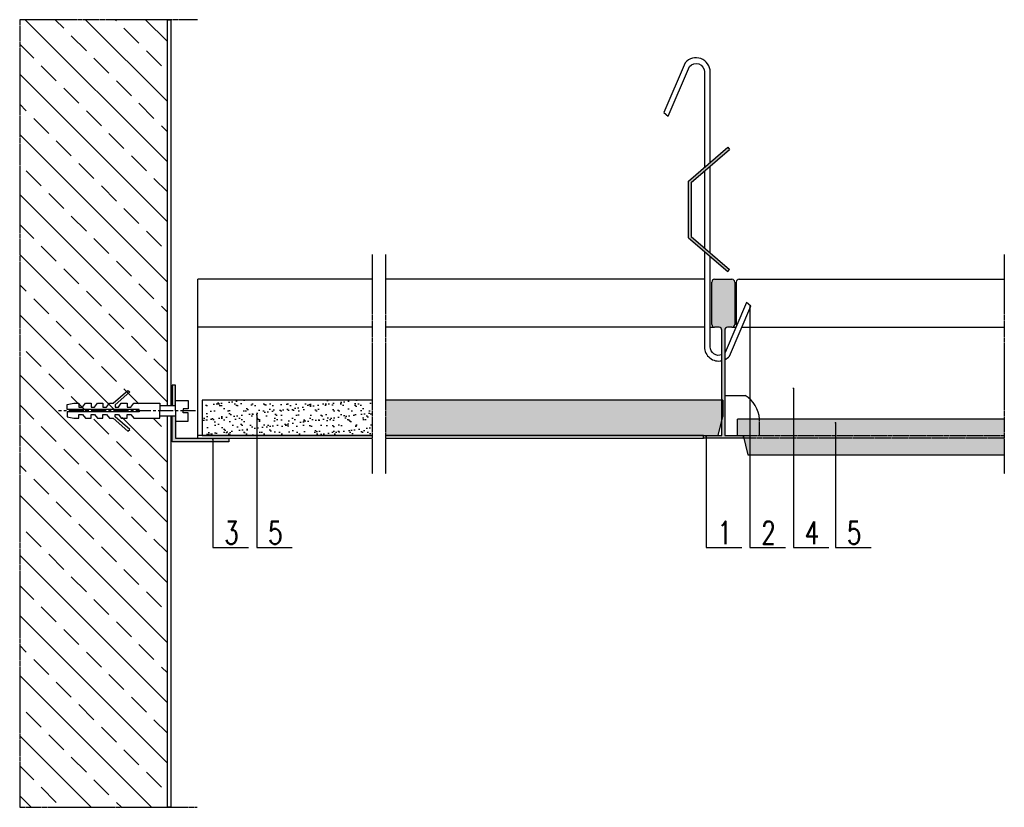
# Model space of a CAD drawing. Header units: millimetres. Extents: x 1525 to 3128, y 652 to 1560.
# Tile 1 of 9: x 1525 to 1873, y 652 to 930. Entities that reach past the tile are written whole.
import ezdxf

# ---------------------------------------------------------------- set-up
doc = ezdxf.new("R2010")
doc.units = ezdxf.units.MM
doc.linetypes.add('CENTER2', pattern=[1.125, 0.75, -0.125, 0.125, -0.125])
doc.linetypes.add('DASHED2', pattern=[0.375, 0.25, -0.125])
for name, color, linetype in [('_Rigips_Kolek lub dybel', 5, 'Continuous'), ('_Rigips_Mur', 9, 'Continuous'), ('_Rigips_Okucia', 8, 'Continuous'), ('_Rigips_Opisy', 3, 'Continuous'), ('_Rigips_Plyta dekoracyjna', 1, 'Continuous'), ('_Rigips_Pomocnicza', 2, 'Continuous')]:
    doc.layers.add(name, color=color, linetype=linetype)
doc.styles.add('ROMANS', font='romans.shx', dxfattribs={"width": 0.75})
doc.dimstyles.new('DIM_RIGIPS', dxfattribs={"dimtxt": 0.8, "dimasz": 0.3, "dimexe": 0.5, "dimexo": 0.7, "dimgap": 0.09, "dimtad": 0, "dimdec": 4, "dimlfac": 10, "dimzin": 12, "dimdsep": 46, "dimtxsty": 'ROMANS', "dimblk": 'DOT', "dimblk1": 'DOT', "dimblk2": 'DOT', "dimsah": 1, "dimcen": 0.09, "dimclrd": 256, "dimclre": 256, "dimclrt": 4, "dimadec": 0, "dimazin": 0, "dimtfac": 1, "dimtdec": 4, "dimtmove": 0, "dimatfit": 3, "dimldrblk": 'DOT', "dimfxl": 1, "dimtolj": 1, "dimtzin": 0, "dimarcsym": 0})
pattern_1 = [(37.5, (1405.5188, 287.6456), (-0.125987, 3.853648), [0, -3.04, 0, -3.4, 0, -3.25]), (7.5, (1405.519, 287.6456), (3.539553, 5.644292), [0, -1.64, 0, -2.74, 0, -1.05]), (327.5, (1403.0588, 287.6456), (6.228284, 0.011318), [0, -1, 0, -3.6, 0, -4.7]), (317.5, (1403.059, 287.6456), (6.012253, 1.75535), [0, -0.5, 0, -2.36, 0, -2.7])]

# ---------------------------------------------------------------- blocks, each defined once
blk = doc.blocks.new('kolek')
at = {"layer": '_Rigips_Kolek lub dybel', "color": 2, "linetype": 'CENTER2'}
blk.add_line((35, 62.878), (35, 69.784), dxfattribs=at)
at = {"layer": '_Rigips_Kolek lub dybel'}
for p, q in [((34.74, 64.679), (34.74, 63.879)), ((35.26, 64.679), (35.26, 63.879)), ((34.74, 63.879), (34.48, 63.879)), ((34.48, 63.879), (34.48, 63.249)), ((35, 63.879), (34.74, 63.879)), ((35, 63.879), (35.26, 63.879)), ((35.26, 63.879), (35.52, 63.879)), ((35.52, 63.879), (35.52, 63.249)), ((34.48, 63.249), (34.901, 63.249)), ((34.901, 63.249), (34.901, 63.504)), ((34.901, 63.504), (35, 63.504)), ((35.099, 63.504), (35, 63.504)), ((35.099, 63.249), (35.099, 63.504)), ((35.52, 63.249), (35.099, 63.249))]:
    blk.add_line(p, q, dxfattribs=at)
for points in [[(35, 65.719), (34.94, 65.719), (34.94, 69.349), (34.69, 69.349), (34.62, 68.999), (34.62, 68.749), (34.81, 68.749), (34.81, 68.569), (34.62, 68.419), (34.62, 68.139), (34.81, 68.139), (34.81, 67.959), (34.62, 67.809), (34.62, 67.539), (34.81, 67.539), (34.81, 67.359), (34.62, 67.209), (34.62, 67.029), (33.97, 66.279), (34.05, 66.189), (34.7, 66.929), (34.81, 66.929), (34.81, 66.759), (34.62, 66.619), (34.62, 66.319), (34.81, 66.319), (34.81, 66.139), (34.62, 65.989), (34.62, 64.679), (35, 64.679)], [(35, 65.719), (35.06, 65.719), (35.06, 69.349), (35.31, 69.349), (35.38, 68.999), (35.38, 68.749), (35.19, 68.749), (35.19, 68.569), (35.38, 68.419), (35.38, 68.139), (35.19, 68.139), (35.19, 67.959), (35.38, 67.809), (35.38, 67.539), (35.19, 67.539), (35.19, 67.359), (35.38, 67.209), (35.38, 67.029), (36.03, 66.279), (35.95, 66.189), (35.3, 66.929), (35.19, 66.929), (35.19, 66.759), (35.38, 66.619), (35.38, 66.319), (35.19, 66.319), (35.19, 66.139), (35.38, 65.989), (35.38, 64.679), (35, 64.679)]]:
    blk.add_lwpolyline(points, dxfattribs=at)

msp = doc.modelspace()

# ---------------------------------------------------------------- hatches: boundary and pattern name
at = {"layer": '_Rigips_Mur'}
h = msp.add_hatch(dxfattribs=at)
h.set_pattern_fill('ANSI33', color=256, scale=60, angle=270, style=0)
h.set_pattern_definition([(315, (1405.519, 287.646), (10.6066, 10.6066), []), (315, (1405.519, 277.039), (10.6066, 10.6066), [7.5, -3.75])])
h.paths.add_polyline_path([(1577.3, 929.69), (1525.2, 929.69), (1525.2, 651.84), (1577.3, 651.84), (1577.3, 789.06), (1576.72, 789.41), (1575.33, 789.41), (1574.93, 788.81), (1573.93, 789.41), (1572.55, 789.41), (1572.15, 788.81), (1571.15, 789.41), (1569.76, 789.41), (1569.36, 788.81), (1568.36, 789.41), (1566.97, 789.41), (1566.57, 788.81), (1565.57, 789.41), (1564.18, 789.41), (1563.78, 788.81), (1562.78, 789.41), (1561.4, 789.41), (1561, 788.81), (1560.23, 789.27), (1554.5, 790.76), (1558.7, 791.85), (1558.7, 793.01), (1559.87, 792.11), (1561.48, 792.11), (1561.48, 793.01), (1562.65, 792.11), (1564.27, 792.11), (1564.27, 793.01), (1565.44, 792.11), (1567.06, 792.11), (1567.06, 793.01), (1568.23, 792.11), (1569.85, 792.11), (1569.85, 793.01), (1571.02, 792.11), (1572.63, 792.11), (1572.63, 793.01), (1573.8, 792.11), (1575.42, 792.11), (1575.42, 793.01), (1576.59, 792.11), (1577.3, 792.11)])
at = {"layer": '_Rigips_Okucia'}
msp.add_hatch(color=256, dxfattribs=at).paths.add_polyline_path([(1762.16, 872.29), (1775.65, 883.92), (1774.99, 884.67), (1761.16, 872.75), (1761.16, 852.75), (1774.99, 840.83), (1775.65, 841.59), (1762.16, 853.21)])
h = msp.add_hatch(color=256, dxfattribs=at)
h.paths.add_polyline_path([(1777.51, 837.12, 0.414214), (1776.51, 838.12), (1770.38, 838.12, 0.414214), (1769.38, 837.12), (1769.38, 822.16, 0.414214), (1770.38, 821.16), (1771.94, 821.16, -0.414214), (1772.94, 820.16), (1772.94, 795.51), (1773.3, 795.51), (1773.3, 789.76), (1772.94, 788.32), (1772.94, 783.01), (1766.44, 783.01), (1766.44, 782.01), (1780.44, 782.01), (1780.44, 783.01), (1778.44, 783.01), (1773.94, 783.01), (1773.94, 820.16, -0.414214), (1774.94, 821.16), (1776.51, 821.16, 0.414214), (1777.51, 822.16)])
h.paths.add_polyline_path([(1772.94, 788.32), (1773.3, 789.76), (1773.3, 795.51), (1772.94, 795.51)], flags=16)
h = msp.add_hatch(color=256, dxfattribs=at)
h.paths.add_polyline_path([(1580.2, 800.76), (1578.95, 800.76), (1578.95, 793.54), (1580.2, 793.54), (1580.2, 795.36)])
h.paths.add_polyline_path([(1580.2, 789.9), (1578.95, 789.9), (1578.95, 780.76), (1598.95, 780.76), (1598.95, 782.01), (1580.2, 782.01)])
at = {"layer": '_Rigips_Plyta dekoracyjna'}
h = msp.add_hatch(dxfattribs=at)
h.set_pattern_fill('AR-SAND', color=256, scale=2, style=0)
h.set_pattern_definition(pattern_1)
h.paths.add_polyline_path([(1589.57, 795.51), (1589.57, 783.01), (1649.54, 783.01), (1649.54, 795.51)])
at = {"layer": '_Rigips_Plyta dekoracyjna', "linetype": 'DASHED2'}
h = msp.add_hatch(dxfattribs=at)
h.set_pattern_fill('AR-SAND', color=256, scale=2, style=0)
h.set_pattern_definition(pattern_1)
h.paths.add_polyline_path([(1772.94, 795.51), (1654.3, 795.51), (1654.3, 783.01), (1766.44, 783.01), (1771.63, 783.01), (1772.94, 788.32)])
h.paths.add_polyline_path([(1773.3, 795.51), (1772.94, 795.51), (1772.94, 788.32), (1773.3, 789.76)])
h.paths.add_polyline_path([(1786.25, 788.73), (1778.44, 788.73), (1778.44, 783.01), (1780.44, 783.01), (1786.25, 783.01)])
h.paths.add_polyline_path([(1872.59, 788.73), (1786.25, 788.73), (1786.25, 783.01), (1872.59, 783.01)])
h.paths.add_polyline_path([(1872.59, 782.01), (1780.69, 782.01), (1782.12, 776.23), (1872.59, 776.23)])
h.paths.add_polyline_path([(1872.59, 783.01), (1780.44, 783.01), (1780.69, 782.01), (1872.59, 782.01)])

# ---------------------------------------------------------------- linework, layer by layer
at = {"layer": '_Rigips_Mur'}
for points in [[(1577.3, 793.54), (1577.3, 929.69), (1578.55, 929.69), (1578.55, 793.54)], [(1578.55, 789.9), (1578.55, 651.84), (1577.3, 651.84), (1577.3, 789.9)]]:
    msp.add_lwpolyline(points, dxfattribs=at)
at = {"layer": '_Rigips_Okucia'}
for p, q in [((1761.16, 872.75), (1774.99, 884.67)), ((1762.16, 872.29), (1775.65, 883.92)), ((1774.99, 884.67), (1775.65, 883.92)), ((1761.16, 852.75), (1761.16, 872.75)), ((1762.16, 872.29), (1762.16, 853.21)), ((1761.16, 852.75), (1774.99, 840.83)), ((1762.16, 853.21), (1775.65, 841.59)), ((1774.99, 840.83), (1775.65, 841.59)), ((1649.54, 838.12), (1588.11, 838.12)), ((1766.82, 838.12), (1654.3, 838.12)), ((1770.38, 838.12), (1776.51, 838.12)), ((1776.51, 838.12), (1776.51, 838.12)), ((1779.04, 838.12), (1872.59, 838.12)), ((1769.38, 822.16), (1769.38, 837.12)), ((1777.51, 837.12), (1777.51, 822.16)), ((1778.04, 837.12), (1778.04, 822.16)), ((1649.54, 821.16), (1588.11, 821.16)), ((1766.91, 821.16), (1654.3, 821.16)), ((1768.82, 821.16), (1770.38, 821.16)), ((1771.94, 821.16), (1770.38, 821.16)), ((1772.94, 783.01), (1772.94, 820.16)), ((1773.94, 820.16), (1773.94, 783.01)), ((1776.51, 821.16), (1774.94, 821.16)), ((1776.51, 821.16), (1777.89, 821.16)), ((1779.97, 821.16), (1872.59, 821.16)), ((1773.94, 797.15), (1781.21, 797.15)), ((1766.44, 782.01), (1766.44, 783.01)), ((1766.44, 783.01), (1772.94, 783.01)), ((1780.44, 782.01), (1766.44, 782.01)), ((1773.94, 783.01), (1780.44, 783.01)), ((1780.44, 783.01), (1780.44, 782.01))]:
    msp.add_line(p, q, dxfattribs=at)
at = {"layer": '_Rigips_Okucia', "linetype": 'Continuous'}
for p, q in [((1588.11, 782.01), (1588.11, 838.12)), ((1649.54, 783.01), (1588.11, 783.01)), ((1588.11, 782.01), (1649.54, 782.01)), ((1766.44, 783.01), (1654.3, 783.01)), ((1654.3, 782.01), (1766.44, 782.01))]:
    msp.add_line(p, q, dxfattribs=at)
at = {"layer": '_Rigips_Okucia', "linetype": 'DASHED2'}
for p, q in [((1786.25, 783.01), (1786.25, 788.73)), ((1780.44, 783.01), (1872.59, 783.01)), ((1872.59, 782.01), (1780.44, 782.01))]:
    msp.add_line(p, q, dxfattribs=at)
at = {"layer": '_Rigips_Okucia'}
for points in [[(1768.82, 879.35), (1768.82, 911.24, 0.699067), (1760, 914.47), (1752.47, 896.89), (1754, 895.6), (1761.53, 913.18, -0.699067), (1766.82, 911.24), (1766.82, 877.63)], [(1766.82, 847.88), (1766.82, 814.26, 0.482287), (1772.94, 809.39, 0.482287)], [(1772.94, 811.48, -0.531716), (1768.82, 814.26), (1768.82, 846.15)], [(1773.94, 809.74, 0.108141), (1775.64, 811.04), (1783.16, 828.61), (1781.64, 829.9), (1774.11, 812.33, -0.020753), (1773.94, 812.14)]]:
    msp.add_lwpolyline(points, format="xyb", dxfattribs=at)
for points in [[(1766.82, 876.31), (1766.82, 849.2)], [(1768.82, 847.47), (1768.82, 878.03)]]:
    msp.add_lwpolyline(points, dxfattribs=at)
for points in [[(1580.2, 800.76), (1578.95, 800.76), (1578.95, 793.54), (1580.2, 793.54)], [(1578.95, 789.9), (1580.2, 789.9), (1580.2, 782.01), (1598.95, 782.01), (1598.95, 780.76), (1578.95, 780.76)]]:
    msp.add_lwpolyline(points, close=True, dxfattribs=at)
for centre, radius, start, end in [((1770.38, 837.12), 1, 90, 180), ((1776.51, 837.12), 1, 0, 90), ((1779.04, 837.12), 1, 90, 180), ((1770.38, 822.16), 1, 180, 270), ((1771.94, 820.16), 1, 0, 90), ((1774.94, 820.16), 1, 90, 180), ((1776.51, 822.16), 1, 270, 0), ((1779.04, 822.16), 1, 180, 205.6657), ((1775.32, 787.91), 10.96, 4.3332, 57.5279)]:
    msp.add_arc(centre, radius, start, end, dxfattribs=at)
at = {"layer": '_Rigips_Plyta dekoracyjna'}
for p, q in [((1773.3, 795.51), (1773.3, 789.76)), ((1778.44, 783.01), (1778.44, 788.73)), ((1778.44, 783.01), (1780.44, 783.01))]:
    msp.add_line(p, q, dxfattribs=at)
for points in [[(1649.54, 795.51), (1589.57, 795.51), (1589.57, 783.01), (1649.54, 783.01)], [(1773.3, 795.51), (1654.3, 795.51)], [(1654.3, 783.01), (1771.63, 783.01), (1773.3, 789.76)], [(1872.59, 788.73), (1778.44, 788.73)], [(1780.44, 783.01), (1782.12, 776.23), (1872.59, 776.23)]]:
    msp.add_lwpolyline(points, dxfattribs=at)
at = {"layer": '_Rigips_Pomocnicza', "linetype": 'CENTER2'}
for p, q in [((1587.92, 929.69), (1525.2, 929.69)), ((1525.2, 929.69), (1525.2, 651.84)), ((1649.54, 846.88), (1649.54, 769.46)), ((1654.3, 846.88), (1654.3, 769.46)), ((1872.59, 846.88), (1872.59, 769.46)), ((1525.2, 651.84), (1587.92, 651.84))]:
    msp.add_line(p, q, dxfattribs=at)

# ---------------------------------------------------------------- block references
at = {"xscale": 7, "yscale": 7, "zscale": 7, "rotation": 90}
msp.add_blockref('kolek', (2027.35, 546.72), dxfattribs=at)

# ---------------------------------------------------------------- texts
at = {"layer": '_Rigips_Opisy', "color": 4, "char_height": 8, "attachment_point": 1, "style": 'ROMANS'}
for s, insert in [('{\\fRomanS|b0|i0|c238|p2;3}', (1597.38, 752.7)), ('{\\fRomanS|b0|i0|c238|p2;5}', (1612.82, 752.7)), ('{\\fRomanS|b0|i0|c238|p2;1}', (1771.4, 752.7)), ('{\\fRomanS|b0|i0|c238|p2;2}', (1786.84, 752.7)), ('{\\fRomanS|b0|i0|c238|p2;4}', (1802.18, 752.7)), ('5', (1817.02, 752.7))]:
    msp.add_mtext(s, dxfattribs=dict(at, insert=insert))

# ---------------------------------------------------------------- leaders
at = {"layer": '_Rigips_Opisy', "annotation_type": 0, "has_hookline": 1, "hookline_direction": 0}
for points, text_width in [([(1782.85, 828.37), (1782.85, 743.44), (1795.38, 743.43)], 4.11), ([(1798.19, 799.62), (1798.19, 743.44), (1810.72, 743.43)], 4.37), ([(1608.84, 790.38), (1608.84, 743.44), (1621.36, 743.43)], 4.08), ([(1813.03, 787.45), (1813.03, 743.44), (1825.56, 743.43)], 4), ([(1593.39, 781.65), (1593.39, 743.44), (1605.92, 743.43)], 4.08), ([(1767.41, 782.6), (1767.41, 743.44), (1779.94, 743.43)], 1.51)]:
    msp.add_leader(points, dimstyle='DIM_RIGIPS', override={"dimasz": 0.6, "dimgap": 0.09, "dimtad": 0, "dimdec": 0, "dimtdec": 0}, dxfattribs=dict(at, text_width=text_width))

doc.saveas('drawing.dxf')
